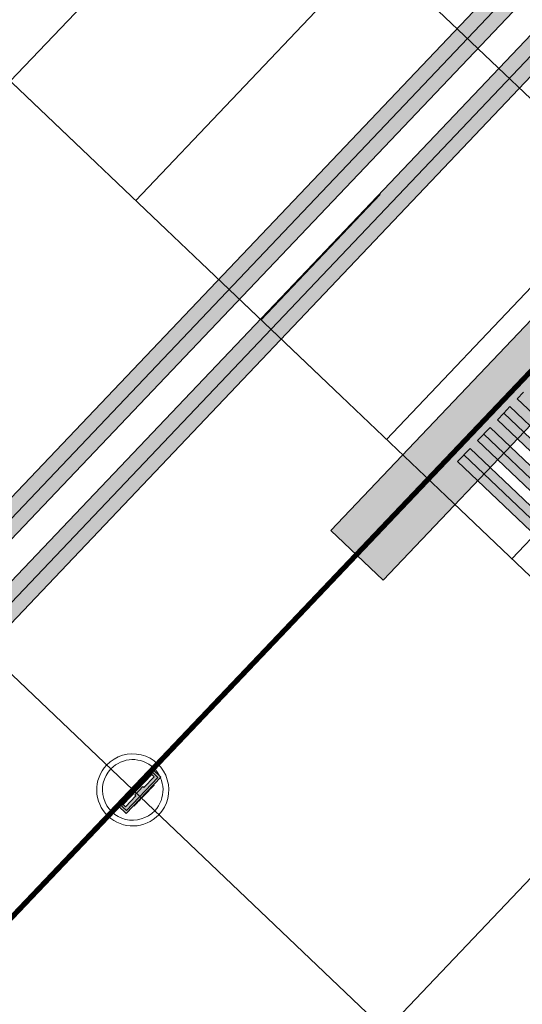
# Model space of a CAD drawing. Header units: metres. Extents: x 32343130.2 to 32343186.6, y 5699222 to 5699276.9.
# Tile 32 of 43: x 32343166.3 to 32343168.1, y 5699240.3 to 5699243.7. Entities that reach past the tile are written whole.
import ezdxf

# ---------------------------------------------------------------- set-up
doc = ezdxf.new("R2010")
doc.units = ezdxf.units.M
doc.linetypes.add('Mitte 1', pattern=[0.03, 0.012, -0.006, 0.006, -0.006])
for name, color, linetype, lineweight in [('0-1', 7, 'Continuous', 5), ('A-DETL-MBND', 7, 'Continuous', 18), ('E-ELEC-EQPM', 7, 'Continuous', 18), ('E-ELEC-FIXT-1', 7, 'Continuous', 18), ('E-POWR-CNTR', 7, 'Mitte 1', 25), ('G-ANNO-SYMB-1', 7, 'Continuous', 9)]:
    doc.layers.add(name, color=color, linetype=linetype, lineweight=lineweight)
for name, color, linetype, lineweight, true_color in [('A-DETL-1', 254, 'Continuous', 18, 0xbebebe), ('A-DETL-MBND-2', 1, 'Continuous', 5, 0xff0000), ('A-DETL-MBND-3', 4, 'Continuous', 5, 0x00ffff), ('A-MASS-1', 7, 'Continuous', 9, 0xcccccc), ('A-MASS-2', 7, 'Continuous', 5, 0xcccccc), ('E-ELEC-EQPM-1', 1, 'Continuous', 18, 0xff0000), ('E-ELEC-FIXT-2', 1, 'Continuous', 18, 0xff0000), ('E-POWR-CNDT-1', 7, 'Continuous', 70, 0x008040), ('E-POWR-CNTR-1', 7, 'Mitte 1', 70, 0x008040), ('S-COLS-1', 7, 'Continuous', 5, 0xcccccc), ('S-COLS-2', 7, 'Continuous', 9, 0xcccccc)]:
    doc.layers.add(name, color=color, linetype=linetype, lineweight=lineweight, true_color=true_color)

# ---------------------------------------------------------------- blocks, each defined once
blk = doc.blocks.new('Aushub1 - Aushub-3534796-TGA_190_LP5_GR_FU-TGA-01_G_')
at = {"layer": 'A-MASS-2'}
for p, q in [((89.211, -5.8718), (90.0381, -5.0024)), ((88.7763, -5.4582), (89.1898, -5.0235)), ((90.0804, -6.6989), (90.9075, -5.8295)), ((89.6457, -6.2853), (90.0592, -5.8506)), ((90.5151, -7.1124), (90.9286, -6.6777))]:
    blk.add_line(p, q, dxfattribs=at)
blk = doc.blocks.new('RO-Stütze _EN 10219-2_ - Anprallschutz-3556209-TGA_190_LP5_GR_FU-TGA-01_G_')
at = {"layer": 'S-COLS-1'}
for start, end in [(0, 180), (180, 0)]:
    blk.add_arc((0, 0), 0.105, start, end, dxfattribs=at)
for start_param, end_param in [(0, 3.141593), (3.141593, 6.283185)]:
    blk.add_ellipse((0, 0), major_axis=(0.125, 0), ratio=1, start_param=start_param, end_param=end_param, dxfattribs=at)
at = {"layer": 'S-COLS-2'}
for start, end in [(0, 180), (180, 0)]:
    blk.add_arc((0, 0), 0.105, start, end, dxfattribs=at)
for start_param, end_param in [(0, 3.141593), (3.141593, 6.283185)]:
    blk.add_ellipse((0, 0), major_axis=(0.125, 0), ratio=1, start_param=start_param, end_param=end_param, dxfattribs=at)
blk = doc.blocks.new('ARC_190_LPX_FM_Stellplätze_rvt-1-TGA_190_LP5_GR_FU-TGA-01_G_')
at = {"layer": 'A-MASS-1'}
blk.add_line((32343141.8048, 5699266.7609), (32343176.2906, 5699233.9518), dxfattribs=at)
at = {"layer": 'A-MASS-2'}
blk.add_line((32343143.501, 5699266.8032), (32343176.2484, 5699235.648), dxfattribs=at)
blk.add_blockref('Aushub1 - Aushub-3534796-TGA_190_LP5_GR_FU-TGA-01_G_', (32343077.5163, 5699248.9216), dxfattribs=at)
at = {"layer": 'S-COLS-1', "rotation": 316.4272566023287}
blk.add_blockref('RO-Stütze _EN 10219-2_ - Anprallschutz-3556209-TGA_190_LP5_GR_FU-TGA-01_G_', (32343166.7173, 5699241.0083), dxfattribs=at)
blk = doc.blocks.new('Potentialausgleich - Haupt-Potentialausgleichsschiene-7486592-TGA_190_LP5_GR_FU-TGA-01_G_')
at = {"layer": 'E-ELEC-FIXT-2'}
for points in [[(-0.087, 0), (-0.087, -0.038), (0.087, -0.038), (0.087, 0), (0.072, 0), (0.072, -0.02), (0.02, -0.02), (0.02, -0.015), (-0.02, -0.015), (-0.02, -0.02), (-0.072, -0.02), (-0.072, 0)], [(-0.072, 0), (-0.072, -0.009), (0.072, -0.009), (0.072, 0), (-0.0553, 0)], [(-0.0504, -0.038), (-0.0504, -0.04), (-0.0473, -0.04), (-0.0473, -0.038)], [(-0.0473, -0.0394), (-0.0473, -0.04), (-0.0339, -0.04), (-0.0339, -0.038), (-0.0473, -0.038)], [(-0.0339, -0.038), (-0.0339, -0.04), (-0.0308, -0.04), (-0.0308, -0.038)], [(-0.0273, -0.0394), (-0.0273, -0.04), (-0.0175, -0.04), (-0.0175, -0.038), (-0.0273, -0.038)], [(-0.0135, -0.0394), (-0.0135, -0.04), (-0.0042, -0.04), (-0.0042, -0.038), (-0.0135, -0.038)], [(-0.0042, -0.0394), (-0.0042, -0.04), (-0.0005, -0.04), (-0.0005, -0.038), (-0.0042, -0.038)], [(-0.0005, -0.0394), (-0.0005, -0.04), (0.0026, -0.04), (0.0026, -0.038), (-0.0005, -0.038)], [(0.0026, -0.038), (0.0026, -0.04), (0.0045, -0.04), (0.0045, -0.038)], [(0.0045, -0.0394), (0.0045, -0.04), (0.0053, -0.04), (0.0053, -0.038), (0.0045, -0.038)], [(0.0067, -0.0394), (0.0067, -0.04), (0.0167, -0.04), (0.0167, -0.038), (0.0067, -0.038)], [(0.0167, -0.0394), (0.0167, -0.04), (0.0194, -0.04), (0.0194, -0.038), (0.0167, -0.038)], [(0.0194, -0.0394), (0.0194, -0.04), (0.0294, -0.04), (0.0294, -0.038), (0.0194, -0.038)], [(0.0316, -0.04), (0.0324, -0.04), (0.0324, -0.038), (0.0316, -0.038), (0.0316, -0.0394)], [(0.0324, -0.0394), (0.0324, -0.04), (0.0335, -0.04), (0.0335, -0.038), (0.0324, -0.038)], [(0.0335, -0.038), (0.0335, -0.04), (0.0366, -0.04), (0.0366, -0.038)], [(0.0366, -0.0394), (0.0366, -0.04), (0.0413, -0.04), (0.0413, -0.038), (0.0366, -0.038)], [(0.0413, -0.0394), (0.0413, -0.04), (0.0463, -0.04), (0.0463, -0.038), (0.0413, -0.038)], [(0.0463, -0.0394), (0.0463, -0.04), (0.0496, -0.04), (0.0496, -0.038), (0.0463, -0.038)], [(0.0496, -0.0394), (0.0496, -0.04), (0.0508, -0.04), (0.0508, -0.038), (0.0496, -0.038)]]:
    blk.add_hatch(color=256, dxfattribs=at).paths.add_polyline_path(points)
at = {"layer": 'E-ELEC-FIXT-1'}
for p, q in [((-0.072, 0), (-0.087, 0)), ((-0.087, 0), (-0.072, 0)), ((-0.087, 0), (-0.087, -0.038)), ((-0.087, 0), (-0.087, -0.038)), ((-0.0745, 0), (-0.0795, 0)), ((-0.0795, 0), (-0.0745, 0)), ((-0.0795, -0.0313), (-0.0795, 0)), ((-0.0795, 0), (-0.0795, -0.0313)), ((-0.0745, 0), (-0.0745, -0.009)), ((-0.0745, -0.009), (-0.0745, 0)), ((0.072, 0), (-0.072, 0)), ((-0.072, 0), (0.072, 0)), ((-0.072, -0.02), (-0.072, 0)), ((-0.072, 0), (-0.072, -0.02)), ((-0.072, -0.009), (-0.072, 0)), ((-0.072, 0), (-0.072, -0.009)), ((0.087, 0), (0.072, 0)), ((0.072, 0), (0.087, 0)), ((0.072, 0), (0.072, -0.02)), ((0.072, -0.02), (0.072, 0)), ((0.072, 0), (0.072, -0.009)), ((0.072, -0.009), (0.072, 0)), ((0.0795, 0), (0.0745, 0)), ((0.0745, 0), (0.0795, 0)), ((0.0745, -0.009), (0.0745, 0)), ((0.0745, 0), (0.0745, -0.009)), ((0.0795, 0), (0.0795, -0.0313)), ((0.0795, -0.0313), (0.0795, 0)), ((0.087, -0.038), (0.087, 0)), ((0.087, 0), (0.087, -0.038)), ((0.0795, -0.0313), (-0.0795, -0.0313)), ((-0.0795, -0.0313), (0.0795, -0.0313)), ((-0.0745, -0.009), (-0.072, -0.009)), ((-0.072, -0.009), (-0.0745, -0.009)), ((0.072, -0.009), (-0.072, -0.009)), ((-0.072, -0.009), (-0.072, -0.02)), ((-0.072, -0.009), (0.072, -0.009)), ((-0.072, -0.02), (-0.072, -0.009)), ((-0.02, -0.02), (-0.072, -0.02)), ((-0.072, -0.02), (-0.02, -0.02)), ((-0.072, -0.02), (-0.02, -0.02)), ((-0.02, -0.02), (-0.072, -0.02)), ((0, -0.015), (-0.02, -0.015)), ((-0.02, -0.015), (-0.02, -0.02)), ((-0.02, -0.02), (-0.02, -0.015)), ((-0.02, -0.015), (0, -0.015)), ((-0.02, -0.02), (-0.02, -0.015)), ((-0.02, -0.015), (0, -0.015)), ((-0.02, -0.015), (-0.02, -0.02)), ((0, -0.015), (-0.02, -0.015)), ((0.02, -0.015), (0, -0.015)), ((0, -0.015), (0.02, -0.015)), ((0, -0.015), (0.02, -0.015)), ((0.02, -0.015), (0, -0.015)), ((0.02, -0.02), (0.02, -0.015)), ((0.02, -0.015), (0.02, -0.02)), ((0.02, -0.015), (0.02, -0.02)), ((0.02, -0.02), (0.02, -0.015)), ((0.072, -0.02), (0.02, -0.02)), ((0.02, -0.02), (0.072, -0.02)), ((0.02, -0.02), (0.072, -0.02)), ((0.072, -0.02), (0.02, -0.02)), ((0.072, -0.02), (0.072, -0.009)), ((0.072, -0.009), (0.072, -0.02)), ((0.072, -0.009), (0.0745, -0.009)), ((0.0745, -0.009), (0.072, -0.009)), ((0.087, -0.038), (-0.087, -0.038)), ((-0.087, -0.038), (0.087, -0.038)), ((-0.0504, -0.038), (-0.0473, -0.038)), ((-0.0473, -0.038), (-0.0504, -0.038)), ((-0.0504, -0.04), (-0.0504, -0.038)), ((-0.0504, -0.038), (-0.0504, -0.04)), ((-0.0504, -0.04), (-0.0473, -0.04)), ((-0.0473, -0.04), (-0.0504, -0.04)), ((-0.0473, -0.038), (-0.0339, -0.038)), ((-0.0339, -0.038), (-0.0473, -0.038)), ((-0.0473, -0.038), (-0.0473, -0.04)), ((-0.0473, -0.038), (-0.0473, -0.04)), ((-0.0473, -0.038), (-0.0473, -0.04)), ((-0.0473, -0.038), (-0.0473, -0.04)), ((-0.0473, -0.04), (-0.0339, -0.04)), ((-0.0339, -0.04), (-0.0473, -0.04)), ((-0.0339, -0.038), (-0.0308, -0.038)), ((-0.0308, -0.038), (-0.0339, -0.038)), ((-0.0339, -0.038), (-0.0339, -0.04)), ((-0.0339, -0.038), (-0.0339, -0.04)), ((-0.0339, -0.038), (-0.0339, -0.04)), ((-0.0339, -0.038), (-0.0339, -0.04)), ((-0.0339, -0.04), (-0.0308, -0.04)), ((-0.0308, -0.04), (-0.0339, -0.04)), ((-0.0308, -0.038), (-0.0308, -0.04)), ((-0.0308, -0.038), (-0.0308, -0.04)), ((-0.0273, -0.038), (-0.0175, -0.038)), ((-0.0175, -0.038), (-0.0273, -0.038)), ((-0.0273, -0.04), (-0.0273, -0.038)), ((-0.0273, -0.038), (-0.0273, -0.04)), ((-0.0273, -0.04), (-0.0175, -0.04)), ((-0.0175, -0.04), (-0.0273, -0.04)), ((-0.0175, -0.038), (-0.0175, -0.04)), ((-0.0175, -0.038), (-0.0175, -0.04)), ((-0.0135, -0.038), (-0.0042, -0.038)), ((-0.0104, -0.038), (-0.0135, -0.038)), ((-0.0135, -0.04), (-0.0135, -0.038)), ((-0.0135, -0.038), (-0.0135, -0.04)), ((-0.0135, -0.04), (-0.0104, -0.04)), ((-0.0042, -0.04), (-0.0135, -0.04)), ((-0.004, -0.038), (-0.0104, -0.038)), ((-0.0104, -0.038), (-0.0038, -0.038)), ((-0.0039, -0.038), (-0.0104, -0.038)), ((-0.0104, -0.038), (-0.0104, -0.04)), ((-0.0104, -0.038), (-0.0104, -0.04)), ((-0.0104, -0.04), (-0.0104, -0.038)), ((-0.0104, -0.038), (-0.0104, -0.04)), ((-0.0104, -0.04), (-0.004, -0.04)), ((-0.0104, -0.04), (-0.0039, -0.04)), ((-0.0038, -0.04), (-0.0104, -0.04)), ((-0.0042, -0.038), (-0.0005, -0.038)), ((-0.0042, -0.038), (-0.0042, -0.04)), ((-0.0005, -0.04), (-0.0042, -0.04)), ((0.0033, -0.038), (-0.004, -0.038)), ((-0.004, -0.038), (-0.004, -0.04)), ((-0.004, -0.04), (0.0033, -0.04)), ((-0.0008, -0.038), (-0.0039, -0.038)), ((-0.0039, -0.038), (-0.0039, -0.04)), ((-0.0039, -0.04), (-0.0008, -0.04)), ((-0.0038, -0.038), (0.0008, -0.038)), ((-0.0038, -0.038), (-0.0038, -0.04)), ((0.0008, -0.04), (-0.0038, -0.04)), ((0.0014, -0.038), (-0.0008, -0.038)), ((-0.0008, -0.038), (-0.0008, -0.04)), ((-0.0008, -0.04), (0.0014, -0.04)), ((-0.0005, -0.038), (0.0026, -0.038)), ((-0.0005, -0.038), (-0.0005, -0.04)), ((0.0026, -0.04), (-0.0005, -0.04)), ((0.0008, -0.038), (0.0022, -0.038)), ((0.0008, -0.038), (0.0008, -0.04)), ((0.0022, -0.04), (0.0008, -0.04)), ((0.0022, -0.038), (0.0014, -0.038)), ((0.0014, -0.038), (0.0014, -0.04)), ((0.0014, -0.04), (0.0022, -0.04)), ((0.0022, -0.038), (0.0022, -0.04)), ((0.0026, -0.038), (0.0045, -0.038)), ((0.0026, -0.038), (0.0026, -0.04)), ((0.0045, -0.04), (0.0026, -0.04)), ((0.0053, -0.038), (0.0033, -0.038)), ((0.0033, -0.038), (0.0033, -0.04)), ((0.0033, -0.04), (0.0053, -0.04)), ((0.0045, -0.038), (0.0053, -0.038)), ((0.0045, -0.038), (0.0045, -0.04)), ((0.0053, -0.04), (0.0045, -0.04)), ((0.0053, -0.038), (0.0053, -0.04)), ((0.0067, -0.038), (0.0167, -0.038)), ((0.01, -0.038), (0.0067, -0.038)), ((0.0067, -0.04), (0.0067, -0.038)), ((0.0067, -0.04), (0.01, -0.04)), ((0.0167, -0.04), (0.0067, -0.04)), ((0.0129, -0.038), (0.01, -0.038)), ((0.01, -0.038), (0.01, -0.04)), ((0.01, -0.04), (0.0129, -0.04)), ((0.0232, -0.038), (0.0129, -0.038)), ((0.0129, -0.038), (0.0129, -0.04)), ((0.0129, -0.04), (0.0232, -0.04)), ((0.014, -0.038), (0.0221, -0.038)), ((0.0165, -0.038), (0.014, -0.038)), ((0.014, -0.04), (0.014, -0.038)), ((0.014, -0.04), (0.0165, -0.04)), ((0.0221, -0.04), (0.014, -0.04)), ((0.0181, -0.038), (0.0165, -0.038)), ((0.0165, -0.04), (0.0181, -0.04)), ((0.0167, -0.038), (0.0194, -0.038)), ((0.0167, -0.038), (0.0167, -0.04)), ((0.0194, -0.04), (0.0167, -0.04)), ((0.0198, -0.038), (0.0181, -0.038)), ((0.0181, -0.038), (0.0181, -0.04)), ((0.0181, -0.04), (0.0198, -0.04)), ((0.0194, -0.038), (0.0294, -0.038)), ((0.0194, -0.038), (0.0194, -0.04)), ((0.0294, -0.04), (0.0194, -0.04)), ((0.0221, -0.038), (0.0198, -0.038)), ((0.0198, -0.04), (0.0221, -0.04)), ((0.0221, -0.038), (0.0221, -0.04)), ((0.0261, -0.038), (0.0232, -0.038)), ((0.0232, -0.038), (0.0232, -0.04)), ((0.0232, -0.04), (0.0261, -0.04)), ((0.0294, -0.038), (0.0261, -0.038)), ((0.0261, -0.038), (0.0261, -0.04)), ((0.0261, -0.04), (0.0294, -0.04)), ((0.0294, -0.038), (0.0294, -0.04)), ((0.0316, -0.038), (0.0347, -0.038)), ((0.0329, -0.038), (0.0316, -0.038)), ((0.0316, -0.04), (0.0316, -0.038)), ((0.0316, -0.04), (0.0329, -0.04)), ((0.0347, -0.04), (0.0316, -0.04)), ((0.0333, -0.038), (0.0324, -0.038)), ((0.0324, -0.038), (0.0335, -0.038)), ((0.0324, -0.038), (0.0324, -0.04)), ((0.0335, -0.04), (0.0324, -0.04)), ((0.0324, -0.04), (0.0333, -0.04)), ((0.0365, -0.038), (0.0329, -0.038)), ((0.0329, -0.038), (0.0329, -0.04)), ((0.0329, -0.04), (0.0365, -0.04)), ((0.0359, -0.038), (0.0333, -0.038)), ((0.0333, -0.038), (0.0333, -0.04)), ((0.0333, -0.04), (0.0359, -0.04)), ((0.0335, -0.038), (0.0366, -0.038)), ((0.0335, -0.038), (0.0335, -0.04)), ((0.0366, -0.04), (0.0335, -0.04)), ((0.0347, -0.038), (0.0357, -0.038)), ((0.0347, -0.038), (0.0347, -0.04)), ((0.0357, -0.04), (0.0347, -0.04)), ((0.0369, -0.038), (0.0355, -0.038)), ((0.0355, -0.038), (0.0365, -0.038)), ((0.0355, -0.038), (0.0355, -0.04)), ((0.0365, -0.04), (0.0355, -0.04)), ((0.0355, -0.04), (0.0369, -0.04)), ((0.0357, -0.038), (0.0382, -0.038)), ((0.0357, -0.038), (0.0357, -0.04)), ((0.0382, -0.04), (0.0357, -0.04)), ((0.0408, -0.038), (0.0359, -0.038)), ((0.0359, -0.038), (0.0359, -0.04)), ((0.0359, -0.04), (0.0408, -0.04)), ((0.0365, -0.038), (0.0416, -0.038)), ((0.0421, -0.038), (0.0365, -0.038)), ((0.0365, -0.038), (0.0365, -0.04)), ((0.0365, -0.038), (0.0365, -0.04)), ((0.0365, -0.04), (0.0421, -0.04)), ((0.0416, -0.04), (0.0365, -0.04)), ((0.0366, -0.038), (0.0413, -0.038)), ((0.0366, -0.038), (0.0366, -0.04)), ((0.0413, -0.04), (0.0366, -0.04)), ((0.0414, -0.038), (0.0369, -0.038)), ((0.0369, -0.038), (0.0369, -0.04)), ((0.0369, -0.04), (0.0414, -0.04)), ((0.0382, -0.038), (0.042, -0.038)), ((0.0382, -0.038), (0.0382, -0.04)), ((0.042, -0.04), (0.0382, -0.04)), ((0.0454, -0.038), (0.0408, -0.038)), ((0.0408, -0.038), (0.0408, -0.04)), ((0.0408, -0.04), (0.0454, -0.04)), ((0.0413, -0.038), (0.0463, -0.038)), ((0.0413, -0.038), (0.0413, -0.04)), ((0.0463, -0.04), (0.0413, -0.04)), ((0.0459, -0.038), (0.0414, -0.038)), ((0.0414, -0.038), (0.0414, -0.04)), ((0.0414, -0.04), (0.0459, -0.04)), ((0.0416, -0.038), (0.0472, -0.038)), ((0.0416, -0.038), (0.0416, -0.04)), ((0.0472, -0.04), (0.0416, -0.04)), ((0.042, -0.038), (0.0453, -0.038)), ((0.042, -0.038), (0.042, -0.04)), ((0.0453, -0.04), (0.042, -0.04)), ((0.0468, -0.038), (0.0421, -0.038)), ((0.0421, -0.038), (0.0421, -0.04)), ((0.0421, -0.04), (0.0468, -0.04)), ((0.0453, -0.038), (0.0474, -0.038)), ((0.0453, -0.038), (0.0453, -0.04)), ((0.0474, -0.04), (0.0453, -0.04)), ((0.0475, -0.038), (0.0454, -0.038)), ((0.0454, -0.038), (0.0454, -0.04)), ((0.0454, -0.04), (0.0475, -0.04)), ((0.0477, -0.038), (0.0459, -0.038)), ((0.0459, -0.038), (0.0459, -0.04)), ((0.0459, -0.04), (0.0477, -0.04)), ((0.0463, -0.038), (0.0496, -0.038)), ((0.0463, -0.038), (0.0463, -0.04)), ((0.0496, -0.04), (0.0463, -0.04)), ((0.0501, -0.038), (0.0468, -0.038)), ((0.0468, -0.038), (0.0468, -0.04)), ((0.0468, -0.04), (0.0501, -0.04)), ((0.0472, -0.038), (0.0502, -0.038)), ((0.0472, -0.038), (0.0472, -0.04)), ((0.0502, -0.04), (0.0472, -0.04)), ((0.0474, -0.038), (0.0481, -0.038)), ((0.0474, -0.038), (0.0474, -0.04)), ((0.0481, -0.04), (0.0474, -0.04)), ((0.0481, -0.038), (0.0475, -0.038)), ((0.0475, -0.038), (0.0475, -0.04)), ((0.0475, -0.04), (0.0481, -0.04)), ((0.0508, -0.038), (0.0477, -0.038)), ((0.0477, -0.038), (0.0477, -0.04)), ((0.0477, -0.04), (0.0508, -0.04)), ((0.0481, -0.038), (0.0481, -0.04)), ((0.0496, -0.038), (0.0508, -0.038)), ((0.0496, -0.038), (0.0496, -0.04)), ((0.0508, -0.04), (0.0496, -0.04)), ((0.0512, -0.038), (0.0501, -0.038)), ((0.0501, -0.038), (0.0501, -0.04)), ((0.0501, -0.04), (0.0512, -0.04)), ((0.0502, -0.038), (0.0512, -0.038)), ((0.0502, -0.038), (0.0502, -0.04)), ((0.0512, -0.04), (0.0502, -0.04)), ((0.0508, -0.038), (0.0508, -0.04)), ((0.0512, -0.038), (0.0512, -0.04))]:
    blk.add_line(p, q, dxfattribs=at)
blk = doc.blocks.new('Schaltschrank - 2416x1800x250-7616167-TGA_190_LP5_GR_FU-TGA-01_G_')
at = {"layer": 'E-ELEC-EQPM-1'}
blk.add_hatch(color=256, dxfattribs=at).paths.add_polyline_path([(-1.208, -0.25), (1.208, -0.25), (1.208, 0), (-1.208, 0)])
at = {"layer": 'E-ELEC-EQPM'}
for p, q in [((1.208, 0), (-1.208, 0)), ((-1.208, 0), (-1.208, -0.25)), ((-1.208, -0.25), (-1.208, 0)), ((-1.208, 0), (1.208, 0)), ((1.208, -0.25), (1.208, 0)), ((1.208, 0), (1.208, -0.25)), ((-1.208, -0.25), (1.208, -0.25)), ((1.208, -0.25), (-1.208, -0.25))]:
    blk.add_line(p, q, dxfattribs=at)

msp = doc.modelspace()

# ---------------------------------------------------------------- hatches: boundary and pattern name
at = {"layer": 'A-DETL-MBND-2'}
for points in [[(32343169.64109, 5699240.71225), (32343169.79214, 5699240.56854), (32343169.81386, 5699240.59136), (32343168.07261, 5699242.24752), (32343168.05111, 5699242.22492), (32343169.45749, 5699240.88693)], [(32343169.59387, 5699240.66262), (32343169.81738, 5699240.44998), (32343169.83909, 5699240.4728), (32343168.02558, 5699242.19809), (32343168.0039, 5699242.17529), (32343169.41027, 5699240.8373)], [(32343169.20495, 5699240.98915), (32343169.79567, 5699240.42716), (32343169.81738, 5699240.44998), (32343168.00369, 5699242.17508), (32343167.98218, 5699242.15247), (32343169.02135, 5699241.16383)], [(32343169.70855, 5699240.41549), (32343169.8209, 5699240.30861), (32343169.84261, 5699240.33143), (32343167.95665, 5699242.12564), (32343167.93497, 5699242.10284), (32343169.52495, 5699240.59017)], [(32343169.50323, 5699240.56735), (32343169.79919, 5699240.28578), (32343169.8209, 5699240.30861), (32343167.93477, 5699242.10264), (32343167.91326, 5699242.08002), (32343169.31963, 5699240.74203)]]:
    msp.add_hatch(color=256, dxfattribs=at).paths.add_polyline_path(points)
at = {"layer": 'A-DETL-MBND-3'}
for points in [[(32343162.82781, 5699238.33984), (32343162.84592, 5699238.32261), (32343168.86523, 5699244.64953), (32343168.82901, 5699244.684), (32343162.8097, 5699238.35708), (32343162.82539, 5699238.34214)], [(32343162.8553, 5699238.31369), (32343162.88215, 5699238.28815), (32343168.90146, 5699244.61507), (32343168.86523, 5699244.64953), (32343162.84592, 5699238.32261)], [(32343165.09069, 5699240.45476), (32343165.12206, 5699240.42491), (32343169.01013, 5699244.51168), (32343168.97391, 5699244.54614), (32343165.08584, 5699240.45937), (32343165.08707, 5699240.4582)], [(32343165.13269, 5699240.4148), (32343165.15829, 5699240.39045), (32343169.04636, 5699244.47722), (32343169.01013, 5699244.51168), (32343165.12206, 5699240.42491), (32343165.13144, 5699240.41599)]]:
    msp.add_hatch(color=256, dxfattribs=at).paths.add_polyline_path(points)

# ---------------------------------------------------------------- linework, layer by layer
at = {"layer": 'A-DETL-1'}
msp.add_line((32343175.41166, 5699232.73734), (32343140.63566, 5699265.82253), dxfattribs=at)
at = {"layer": 'A-DETL-MBND'}
for p, q in [((32343168.82901, 5699244.684), (32343162.8097, 5699238.35708)), ((32343162.84592, 5699238.32261), (32343168.86523, 5699244.64953)), ((32343162.84592, 5699238.32261), (32343168.86523, 5699244.64953)), ((32343162.88215, 5699238.28815), (32343168.90146, 5699244.61507)), ((32343168.97391, 5699244.54614), (32343165.08584, 5699240.45937)), ((32343165.12206, 5699240.42491), (32343169.01013, 5699244.51168)), ((32343165.12206, 5699240.42491), (32343169.01013, 5699244.51168)), ((32343165.15829, 5699240.39045), (32343169.04636, 5699244.47722)), ((32343168.07247, 5699242.3861), (32343168.05076, 5699242.36328)), ((32343168.05076, 5699242.36328), (32343169.78862, 5699240.70992)), ((32343168.05076, 5699242.36328), (32343168.05076, 5699242.36328)), ((32343168.02526, 5699242.33648), (32343168.00355, 5699242.31365)), ((32343169.83557, 5699240.61418), (32343168.02526, 5699242.33648)), ((32343168.00355, 5699242.31365), (32343167.98183, 5699242.29083)), ((32343167.98183, 5699242.29083), (32343169.79214, 5699240.56854)), ((32343168.00355, 5699242.31365), (32343169.81386, 5699240.59136)), ((32343168.00355, 5699242.31365), (32343169.81386, 5699240.59136)), ((32343167.95633, 5699242.26403), (32343167.91291, 5699242.21838)), ((32343169.83909, 5699240.4728), (32343167.95633, 5699242.26403)), ((32343167.91291, 5699242.21838), (32343169.79567, 5699240.42716)), ((32343167.93462, 5699242.2412), (32343169.81738, 5699240.44998)), ((32343167.93462, 5699242.2412), (32343169.81738, 5699240.44998)), ((32343167.8874, 5699242.19158), (32343167.84398, 5699242.14593)), ((32343169.84261, 5699240.33143), (32343167.8874, 5699242.19158)), ((32343167.86569, 5699242.16875), (32343169.8209, 5699240.30861)), ((32343167.86569, 5699242.16875), (32343169.8209, 5699240.30861)), ((32343167.84398, 5699242.14593), (32343169.79919, 5699240.28578))]:
    msp.add_line(p, q, dxfattribs=at)
at = {"layer": 'E-POWR-CNDT-1'}
for p, q in [((32343169.22579, 5699243.65075), (32343164.20373, 5699238.37204)), ((32343164.20953, 5699238.36652), (32343169.23158, 5699243.64523))]:
    msp.add_line(p, q, dxfattribs=at)
at = {"layer": 'E-POWR-CNTR'}
msp.add_line((32343164.20663, 5699238.36928), (32343169.22869, 5699243.64799), dxfattribs=at)
at = {"layer": 'E-POWR-CNTR-1'}
msp.add_line((32343164.20663, 5699238.36928), (32343169.22869, 5699243.64799), dxfattribs=at)
at = {"layer": 'G-ANNO-SYMB-1'}
msp.add_line((32343176.48314, 5699249.51793), (32343158.53777, 5699230.65548), dxfattribs=at)

# ---------------------------------------------------------------- block references
at = {"layer": '0-1'}
msp.add_blockref('ARC_190_LPX_FM_Stellplätze_rvt-1-TGA_190_LP5_GR_FU-TGA-01_G_', (0, 0), dxfattribs=at)
at = {"layer": 'E-ELEC-EQPM', "rotation": 46.42725660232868}
msp.add_blockref('Schaltschrank - 2416x1800x250-7616167-TGA_190_LP5_GR_FU-TGA-01_G_', (32343168.23667, 5699242.78266), dxfattribs=at)
at = {"layer": 'E-ELEC-FIXT-1', "rotation": 46.42725660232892}
msp.add_blockref('Potentialausgleich - Haupt-Potentialausgleichsschiene-7486592-TGA_190_LP5_GR_FU-TGA-01_G_', (32343166.72725, 5699241.01559), dxfattribs=at)

doc.saveas('drawing.dxf')
